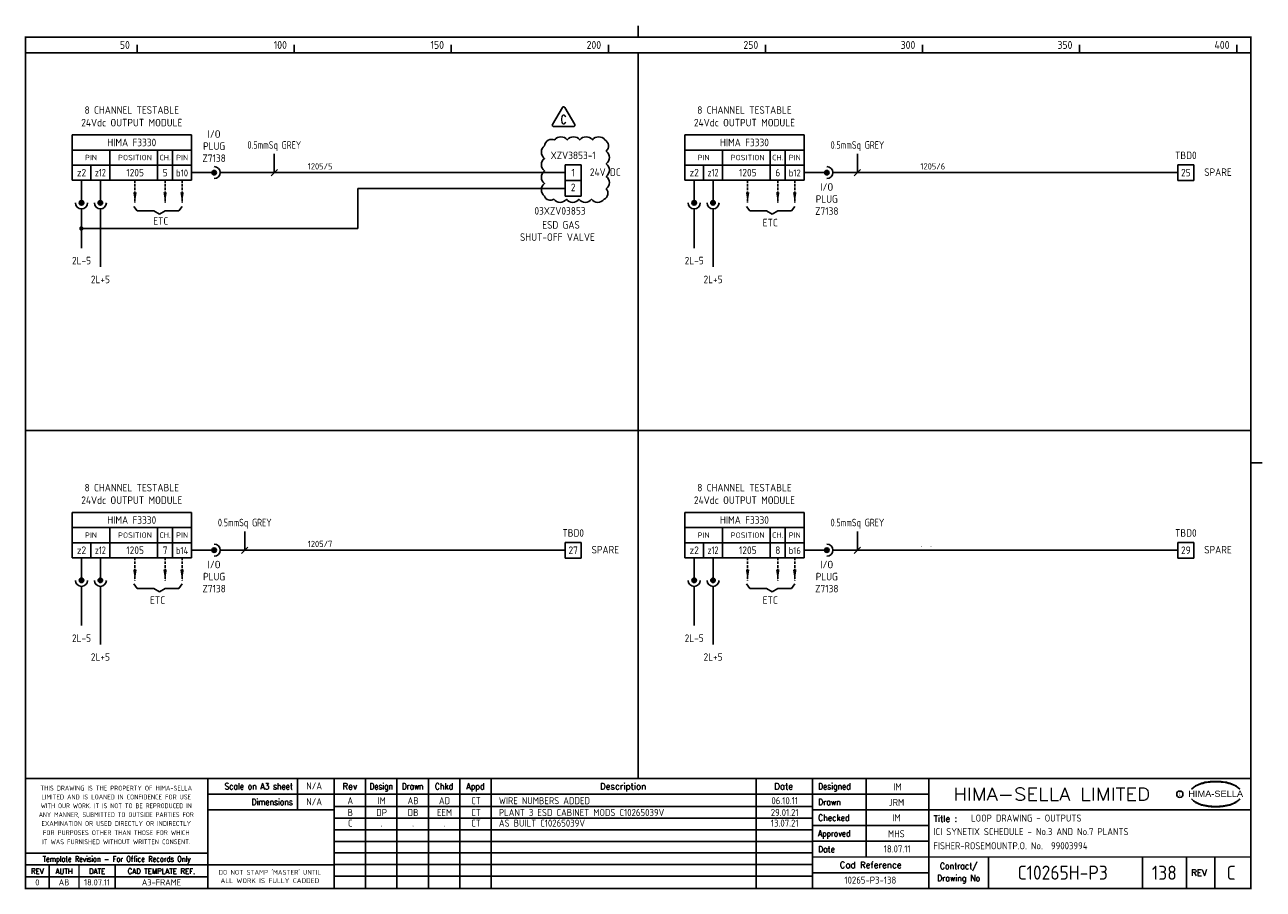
# Model space of a CAD drawing. Extents: x 14 to 408, y 0 to 275.
import ezdxf
from ezdxf.enums import TextEntityAlignment as Align

# ---------------------------------------------------------------- set-up
doc = ezdxf.new("R2010")
doc.units = 0
doc.header["$LTSCALE"] = 0.25
doc.header["$MEASUREMENT"] = 0
doc.linetypes.add('HIDDEN2', pattern=[4.7625, 3.175, -1.5875])
for name, color, linetype in [('00-DRG_FRAME', 12, 'CONTINUOUS'), ('01-DRAW', 7, 'CONTINUOUS'), ('02-TEXT', 2, 'CONTINUOUS'), ('051-TEXT', 2, 'CONTINUOUS'), ('054', 7, 'CONTINUOUS'), ('117', 7, 'CONTINUOUS'), ('117-TEXT', 2, 'CONTINUOUS')]:
    doc.layers.add(name, color=color, linetype=linetype)
doc.styles.add('ARIAL', font='arial.ttf', dxfattribs={"height": 2.5})
doc.styles.add('ISO', font='iso.shx')
doc.styles.add('ROMAND', font='ROMAND')
doc.styles.add('ROMANS', font='romans.shx')

# ---------------------------------------------------------------- blocks, each defined once
blk = doc.blocks.new('A3-REVA')
at = {"layer": '051-TEXT', "style": 'ISO'}
for tag, p in [('DESIGNED', (292.01, 31.7)), ('A', (117.73, 27.28)), ('DES', (127.73, 27.28)), ('DRN', (137.73, 27.28)), ('CHKD', (147.73, 27.28)), ('APPD', (157.73, 27.28)), ('DATE', (256, 27.28)), ('DRAWN', (291.72, 26.77)), ('CHECKED', (291.72, 21.89)), ('APPD', (291.65, 16.79)), ('DATE', (291.92, 11.96))]:
    blk.add_attdef(tag, text='', height=2.25, dxfattribs=at).set_placement(p, align=Align.CENTER)
blk.add_attdef('DESCRIPTION', (165.03, 27.28), '', height=2.25, dxfattribs=at)
blk = doc.blocks.new('A3-REVB')
at = {"layer": '051-TEXT', "style": 'ISO'}
for tag, p in [('A', (124.85, -20.36)), ('DES', (134.85, -20.36)), ('DRN', (144.85, -20.36)), ('CHKD', (154.85, -20.36)), ('APPD', (164.85, -20.36)), ('DATE', (263.12, -20.36))]:
    blk.add_attdef(tag, text='', height=2.25, dxfattribs=at).set_placement(p, align=Align.CENTER)
blk.add_attdef('DESCRIPTION', (172.15, -20.36), '', height=2.25, dxfattribs=at)
blk = doc.blocks.new('A3-TITLE')
at = {"layer": '051-TEXT', "style": 'ISO'}
blk.add_attdef('TITLE_1', (315.46, 21.78), '', height=2.25, dxfattribs=at)
for tag, p in [('DRGNO', (376.96, 3.24)), ('REV.', (398.2, 3.24))]:
    blk.add_attdef(tag, text='', height=4.5, dxfattribs=at).set_placement(p, align=Align.CENTER)
blk = doc.blocks.new('A3-CONTRACT')
at = {"layer": '051-TEXT', "color": 41, "style": 'ISO'}
for tag, height, p in [('SCALE', 2.25, (106.71, 31.82)), ('DIMS', 2.25, (106.71, 26.8)), ('CAD-REF', 2.25, (283.73, 1.84)), ('CONTRACT', 4.5, (344.94, 3.1))]:
    blk.add_attdef(tag, text='', height=height, dxfattribs=at).set_placement(p, align=Align.CENTER)
for tag, p in [('TITLE_2', (303.86, 17.28)), ('TITLE_3', (303.79, 12.78))]:
    blk.add_attdef(tag, p, '', height=2.25, dxfattribs=at)
blk = doc.blocks.new('TRI-B')
at = {"layer": '01-DRAW'}
blk.add_lwpolyline([(-0.26, 2.55), (-2.34, -1.05, 0.57735), (-2.08, -1.5), (2.08, -1.5, 0.57735), (2.34, -1.05), (0.26, 2.55, 0.57735)], format="xyb", close=True, dxfattribs=at)
at = {"layer": '02-TEXT', "color": 2, "style": 'ROMANS', "width": 0.8}
blk.add_text('C', height=1.8, dxfattribs=at).set_placement((0, 0), align=Align.MIDDLE)

msp = doc.modelspace()

# ---------------------------------------------------------------- linework, layer by layer
at = {"layer": '00-DRG_FRAME'}
for p, q in [((50, 266.5), (50, 269)), ((100, 266.5), (100, 269)), ((150, 266.5), (150, 269)), ((200, 266.5), (200, 269)), ((250, 266.5), (250, 269)), ((300, 266.5), (300, 269)), ((350, 266.5), (350, 269)), ((400, 266.5), (400, 269)), ((101.01, 35.5), (101.01, 25.5)), ((122.7, 35.5), (122.7, 0.5)), ((132.7, 0.5), (132.7, 35.5)), ((142.7, 0.5), (142.7, 35.5)), ((152.7, 35.5), (152.7, 0.5)), ((162.7, 35.5), (162.7, 0.5)), ((247, 35.5), (247, 0.5)), ((282, 35.5), (282, 10.5)), ((265, 30.5), (302, 30.5)), ((265, 26.59), (112.7, 26.59)), ((302, 25.5), (265, 25.5)), ((265, 22.89), (112.7, 22.89)), ((265, 20.5), (302, 20.5)), ((265, 19.19), (112.7, 19.19)), ((265, 15.49), (112.7, 15.49)), ((302, 15.5), (265, 15.5)), ((265, 11.79), (112.7, 11.79)), ((265, 8.09), (112.7, 8.09)), ((321, 10.5), (321, 0.5)), ((370, 10.5), (370, 0.5)), ((384, 0.5), (384, 10.5)), ((393, 10.5), (393, 0.5)), ((72.5, 4.25), (14.5, 4.25)), ((265, 4.39), (112.7, 4.39)), ((302, 5.5), (265, 5.5))]:
    msp.add_line(p, q, dxfattribs=at)
at = {"layer": '00-DRG_FRAME', "const_width": 0.5}
for points in [[(209.5, 271.5), (209.5, 275.18)], [(209.5, 271.5), (209.5, 275.18)], [(14.5, 266.5), (404.5, 266.5)], [(209.5, 35.5), (209.5, 266.5)], [(14.5, 146.31), (404.5, 146.31)], [(404.5, 136), (408.18, 136)], [(404.5, 35.5), (14.5, 35.5)], [(72.5, 0.5), (72.5, 35.5)], [(112.7, 0.5), (112.7, 35.5)], [(265, 35.5), (265, 0.5)], [(302, 0.5), (302, 35.5)], [(265, 30.5), (72.5, 30.5)], [(112.7, 25.5), (72.5, 25.5)], [(404.5, 25.5), (302, 25.5)], [(14.5, 11.75), (72.5, 11.75)], [(14.5, 8), (72.5, 8)], [(22, 0.5), (22, 8)], [(31.5, 0.5), (31.5, 8)], [(43, 0.5), (43, 8)], [(112.7, 8), (72.5, 8)], [(265, 10.5), (404.5, 10.5)]]:
    msp.add_lwpolyline(points, dxfattribs=at)
msp.add_lwpolyline([(14.5, 0.5), (404.5, 0.5), (404.5, 271.5), (14.5, 271.5)], close=True, dxfattribs=at)
at = {"layer": '00-DRG_FRAME', "color": 3}
msp.add_circle((381.88, 30.5), 1, dxfattribs=at)
for centre, radius, start, end in [((390.6, 26.83), 7.24, 106.0532, 133.5024), ((390.88, 27.01), 7.3, 130.419, 136.057), ((390.11, 28.1), 5.98, 122.244, 131.6154), ((389.75, 28.78), 5.21, 111.8206, 122.8668), ((391.78, 24.7), 9.76, 107.5931, 113.9452), ((393.1, 18.5), 15.94, 89.2698, 106.3911), ((392.1, 23.52), 10.99, 96.0146, 107.3203), ((393.29, 16.31), 18.28, 92.8917, 97.3734), ((393.24, 18.86), 15.73, 89.7805, 93.1738), ((393.36, 18.86), 15.73, 86.8262, 90.2195), ((393.51, 18.5), 15.94, 73.6089, 90.7302), ((393.31, 16.31), 18.28, 82.6266, 87.1083), ((394.51, 23.52), 10.99, 72.6797, 83.9854), ((394.83, 24.7), 9.76, 66.0548, 72.4069), ((396, 26.83), 7.24, 46.4976, 73.9468), ((396.85, 28.78), 5.21, 57.1332, 68.1794), ((396.49, 28.1), 5.98, 48.3846, 57.756), ((395.73, 27.01), 7.3, 43.943, 49.581), ((390.88, 34.04), 7.3, 223.943, 229.581), ((390.6, 34.23), 7.24, 226.4976, 253.9468), ((390.11, 32.96), 5.98, 228.3846, 237.756), ((389.75, 32.28), 5.21, 237.1332, 248.1794), ((396, 34.23), 7.24, 286.0532, 313.5024), ((396.85, 32.28), 5.21, 291.8206, 302.8668), ((396.49, 32.96), 5.98, 302.244, 311.6154), ((395.73, 34.04), 7.3, 310.419, 316.057), ((391.78, 36.36), 9.76, 246.0548, 252.4069), ((393.1, 42.56), 15.94, 253.6089, 270.7302), ((392.1, 37.54), 10.99, 252.6797, 263.9854), ((393.29, 44.75), 18.28, 262.6266, 267.1083), ((393.24, 42.19), 15.73, 266.8262, 270.2195), ((393.51, 42.56), 15.94, 269.2698, 286.3911), ((393.36, 42.19), 15.73, 269.7805, 273.1738), ((393.31, 44.75), 18.28, 272.8917, 277.3734), ((394.51, 37.54), 10.99, 276.0146, 287.3203), ((394.83, 36.36), 9.76, 287.5931, 293.9452)]:
    msp.add_arc(centre, radius, start, end, dxfattribs=at)
at = {"layer": '01-DRAW'}
for p, q in [((186.3, 223.34), (120.29, 223.34)), ((120.29, 223.34), (120.29, 210.6)), ((32.32, 210.6), (120.29, 210.6))]:
    msp.add_line(p, q, dxfattribs=at)
msp.add_lwpolyline([(179.68, 236.91, 0.5), (179.68, 232.91, 0.5), (179.68, 228.91, 0.5), (179.68, 224.91, 0.5), (179.68, 220.91, 0.5), (182.64, 219.87, 0.5), (186.64, 219.87, 0.5), (190.64, 219.87, 0.5), (194.64, 219.87, 0.5), (198.64, 219.87, 0.5), (199.32, 223.18, 0.5), (199.32, 227.18, 0.5), (199.32, 231.18, 0.5), (199.32, 235.18, 0.5), (198.91, 238.77, 0.5), (194.91, 238.77, 0.5), (190.91, 238.77, 0.5), (186.91, 238.77, 0.5), (182.91, 238.77, 0.5)], format="xyb", close=True, dxfattribs=at)
at = {"layer": '054', "const_width": 0.7}
msp.add_lwpolyline([(31.92, 210.58, 1), (32.62, 210.58, 1)], format="xyb", close=True, dxfattribs=at)
at = {"layer": '117'}
for p, q in [((29.32, 240.36), (29.32, 225.96)), ((67.32, 240.36), (29.32, 240.36)), ((67.32, 240.36), (67.32, 225.96)), ((262.32, 240.36), (224.32, 240.36)), ((224.32, 240.36), (224.32, 225.96)), ((262.32, 240.36), (262.32, 225.96)), ((67.32, 235.56), (29.32, 235.56)), ((41.32, 235.56), (41.32, 225.96)), ((56.52, 235.56), (56.52, 225.96)), ((61.32, 235.56), (61.32, 225.96)), ((262.32, 235.56), (224.32, 235.56)), ((236.32, 235.56), (236.32, 225.96)), ((251.52, 235.56), (251.52, 225.96)), ((256.32, 235.56), (256.32, 225.96)), ((67.32, 230.76), (29.32, 230.76)), ((35.32, 230.76), (35.32, 225.96)), ((186.3, 230.86), (186.3, 225.86)), ((191.3, 230.86), (186.3, 230.86)), ((191.3, 225.86), (191.3, 230.86)), ((262.32, 230.76), (224.32, 230.76)), ((230.32, 230.76), (230.32, 225.96)), ((386.3, 230.86), (381.3, 230.86)), ((381.3, 230.86), (381.3, 225.86)), ((386.3, 225.86), (386.3, 230.86)), ((67.32, 225.96), (29.32, 225.96)), ((32.32, 225.96), (32.32, 218.76)), ((38.32, 225.96), (38.32, 218.76)), ((67.32, 228.36), (74.52, 228.36)), ((76.44, 228.36), (186.3, 228.36)), ((191.3, 225.86), (186.3, 225.86)), ((191.3, 225.84), (186.3, 225.84)), ((186.3, 225.84), (186.3, 220.84)), ((191.3, 220.84), (191.3, 225.84)), ((262.32, 225.96), (224.32, 225.96)), ((227.32, 225.96), (227.32, 218.76)), ((233.32, 225.96), (233.32, 218.76)), ((262.32, 228.36), (269.52, 228.36)), ((271.44, 228.36), (381.3, 228.36)), ((386.3, 225.86), (381.3, 225.86)), ((191.3, 220.84), (186.3, 220.84)), ((32.32, 216.84), (32.32, 204.36)), ((38.32, 216.84), (38.32, 198.36)), ((48.92, 217.62), (50, 216.18)), ((64.32, 217.62), (63.24, 216.18)), ((227.32, 216.84), (227.32, 204.36)), ((233.32, 216.84), (233.32, 198.36)), ((243.92, 217.62), (245, 216.18)), ((259.32, 217.62), (258.24, 216.18)), ((50, 216.18), (55.32, 216.18)), ((55.32, 216.18), (57.12, 215.1)), ((58.92, 216.18), (57.12, 215.1)), ((63.24, 216.18), (58.92, 216.18)), ((245, 216.18), (250.32, 216.18)), ((250.32, 216.18), (252.12, 215.1)), ((253.92, 216.18), (252.12, 215.1)), ((258.24, 216.18), (253.92, 216.18)), ((67.32, 120.17), (29.32, 120.17)), ((29.32, 120.17), (29.32, 105.77)), ((67.32, 120.17), (67.32, 105.77)), ((262.32, 120.17), (224.32, 120.17)), ((224.32, 120.17), (224.32, 105.77)), ((262.32, 120.17), (262.32, 105.77)), ((67.32, 115.37), (29.32, 115.37)), ((41.32, 115.37), (41.32, 105.77)), ((56.52, 115.37), (56.52, 105.77)), ((61.32, 115.37), (61.32, 105.77)), ((262.32, 115.37), (224.32, 115.37)), ((236.32, 115.37), (236.32, 105.77)), ((251.52, 115.37), (251.52, 105.77)), ((256.32, 115.37), (256.32, 105.77)), ((67.32, 110.57), (29.32, 110.57)), ((35.32, 110.57), (35.32, 105.77)), ((186.3, 110.67), (186.3, 105.67)), ((191.3, 110.67), (186.3, 110.67)), ((191.3, 105.67), (191.3, 110.67)), ((262.32, 110.57), (224.32, 110.57)), ((230.32, 110.57), (230.32, 105.77)), ((386.3, 110.67), (381.3, 110.67)), ((381.3, 110.67), (381.3, 105.67)), ((386.3, 105.67), (386.3, 110.67)), ((67.32, 108.17), (74.52, 108.17)), ((76.44, 108.17), (186.3, 108.17)), ((262.32, 108.17), (269.52, 108.17)), ((271.44, 108.17), (381.3, 108.17)), ((67.32, 105.77), (29.32, 105.77)), ((32.32, 105.77), (32.32, 98.57)), ((38.32, 105.77), (38.32, 98.57)), ((191.3, 105.67), (186.3, 105.67)), ((262.32, 105.77), (224.32, 105.77)), ((227.32, 105.77), (227.32, 98.57)), ((233.32, 105.77), (233.32, 98.57)), ((386.3, 105.67), (381.3, 105.67)), ((32.32, 96.65), (32.32, 84.17)), ((38.32, 96.65), (38.32, 78.17)), ((48.92, 97.43), (50, 95.99)), ((50, 95.99), (55.32, 95.99)), ((55.32, 95.99), (57.12, 94.91)), ((58.92, 95.99), (57.12, 94.91)), ((63.24, 95.99), (58.92, 95.99)), ((64.32, 97.43), (63.24, 95.99)), ((227.32, 96.65), (227.32, 84.17)), ((233.32, 96.65), (233.32, 78.17)), ((243.92, 97.43), (245, 95.99)), ((245, 95.99), (250.32, 95.99)), ((250.32, 95.99), (252.12, 94.91)), ((253.92, 95.99), (252.12, 94.91)), ((258.24, 95.99), (253.92, 95.99)), ((259.32, 97.43), (258.24, 95.99))]:
    msp.add_line(p, q, dxfattribs=at)
at = {"layer": '117', "color": 3}
for p, q in [((93.68, 228.36), (93.68, 234.36)), ((279.27, 228.36), (279.27, 234.36)), ((92.68, 227.36), (94.68, 229.36)), ((278.27, 227.36), (280.27, 229.36)), ((84.27, 108.17), (84.27, 114.17)), ((279.27, 108.17), (279.27, 114.17)), ((83.27, 107.17), (85.27, 109.17)), ((278.27, 107.17), (280.27, 109.17))]:
    msp.add_line(p, q, dxfattribs=at)
at = {"layer": '117', "linetype": 'HIDDEN2'}
for p, q in [((49.32, 225.96), (49.32, 218.76)), ((58.92, 225.96), (58.92, 218.76)), ((64.32, 225.96), (64.32, 218.76)), ((244.32, 225.96), (244.32, 218.76)), ((253.92, 225.96), (253.92, 218.76)), ((259.32, 225.96), (259.32, 218.76)), ((49.32, 105.77), (49.32, 98.57)), ((58.92, 105.77), (58.92, 98.57)), ((64.32, 105.77), (64.32, 98.57)), ((244.32, 105.77), (244.32, 98.57)), ((253.92, 105.77), (253.92, 98.57)), ((259.32, 105.77), (259.32, 98.57))]:
    msp.add_line(p, q, dxfattribs=at)
at = {"layer": '117'}
for centre, radius in [((74.52, 228.36), 0.72), ((74.52, 228.36), 0.624), ((74.52, 228.36), 0.528), ((74.52, 228.36), 0.432), ((74.52, 228.36), 0.336), ((269.52, 228.36), 0.72), ((269.52, 228.36), 0.624), ((269.52, 228.36), 0.528), ((269.52, 228.36), 0.432), ((269.52, 228.36), 0.336), ((74.52, 228.36), 0.24), ((74.52, 228.36), 0.144), ((74.52, 228.36), 0.048), ((269.52, 228.36), 0.24), ((269.52, 228.36), 0.144), ((269.52, 228.36), 0.048), ((32.32, 218.76), 0.72), ((32.32, 218.76), 0.624), ((32.32, 218.76), 0.528), ((32.32, 218.76), 0.432), ((32.32, 218.76), 0.336), ((32.32, 218.76), 0.24), ((32.32, 218.76), 0.144), ((32.32, 218.76), 0.048), ((38.32, 218.76), 0.72), ((38.32, 218.76), 0.624), ((38.32, 218.76), 0.528), ((38.32, 218.76), 0.432), ((38.32, 218.76), 0.336), ((38.32, 218.76), 0.24), ((38.32, 218.76), 0.144), ((38.32, 218.76), 0.048), ((227.32, 218.76), 0.72), ((227.32, 218.76), 0.624), ((227.32, 218.76), 0.528), ((227.32, 218.76), 0.432), ((227.32, 218.76), 0.336), ((227.32, 218.76), 0.24), ((227.32, 218.76), 0.144), ((227.32, 218.76), 0.048), ((233.32, 218.76), 0.72), ((233.32, 218.76), 0.624), ((233.32, 218.76), 0.528), ((233.32, 218.76), 0.432), ((233.32, 218.76), 0.336), ((233.32, 218.76), 0.24), ((233.32, 218.76), 0.144), ((233.32, 218.76), 0.048), ((74.52, 108.17), 0.72), ((74.52, 108.17), 0.624), ((74.52, 108.17), 0.528), ((74.52, 108.17), 0.432), ((74.52, 108.17), 0.336), ((74.52, 108.17), 0.24), ((74.52, 108.17), 0.144), ((74.52, 108.17), 0.048), ((269.52, 108.17), 0.72), ((269.52, 108.17), 0.624), ((269.52, 108.17), 0.528), ((269.52, 108.17), 0.432), ((269.52, 108.17), 0.336), ((269.52, 108.17), 0.24), ((269.52, 108.17), 0.144), ((269.52, 108.17), 0.048), ((32.32, 98.57), 0.72), ((32.32, 98.57), 0.624), ((32.32, 98.57), 0.528), ((32.32, 98.57), 0.432), ((32.32, 98.57), 0.336), ((32.32, 98.57), 0.24), ((32.32, 98.57), 0.144), ((32.32, 98.57), 0.048), ((38.32, 98.57), 0.72), ((38.32, 98.57), 0.624), ((38.32, 98.57), 0.528), ((38.32, 98.57), 0.432), ((38.32, 98.57), 0.336), ((38.32, 98.57), 0.24), ((38.32, 98.57), 0.144), ((38.32, 98.57), 0.048), ((227.32, 98.57), 0.72), ((227.32, 98.57), 0.624), ((227.32, 98.57), 0.528), ((227.32, 98.57), 0.432), ((227.32, 98.57), 0.336), ((227.32, 98.57), 0.24), ((227.32, 98.57), 0.144), ((227.32, 98.57), 0.048), ((233.32, 98.57), 0.72), ((233.32, 98.57), 0.624), ((233.32, 98.57), 0.528), ((233.32, 98.57), 0.432), ((233.32, 98.57), 0.336), ((233.32, 98.57), 0.24), ((233.32, 98.57), 0.144), ((233.32, 98.57), 0.048)]:
    msp.add_circle(centre, radius, dxfattribs=at)
for centre, start, end in [((74.52, 228.36), 270, 90), ((269.52, 228.36), 270, 90), ((32.32, 218.76), 180, 0), ((38.32, 218.76), 180, 0), ((227.32, 218.76), 180, 0), ((233.32, 218.76), 180, 0), ((74.52, 108.17), 270, 90), ((269.52, 108.17), 270, 90), ((32.32, 98.57), 180, 0), ((38.32, 98.57), 180, 0), ((227.32, 98.57), 180, 0), ((233.32, 98.57), 180, 0)]:
    msp.add_arc(centre, 1.92, start, end, dxfattribs=at)
for points in [[(49.88, 222.12), (48.76, 222.12), (49.32, 218.76)], [(59.48, 222.12), (58.36, 222.12), (58.92, 218.76)], [(64.88, 222.12), (63.76, 222.12), (64.32, 218.76)], [(244.88, 222.12), (243.76, 222.12), (244.32, 218.76)], [(254.48, 222.12), (253.36, 222.12), (253.92, 218.76)], [(259.88, 222.12), (258.76, 222.12), (259.32, 218.76)], [(49.88, 101.93), (48.76, 101.93), (49.32, 98.57)], [(59.48, 101.93), (58.36, 101.93), (58.92, 98.57)], [(64.88, 101.93), (63.76, 101.93), (64.32, 98.57)], [(244.88, 101.93), (243.76, 101.93), (244.32, 98.57)], [(254.48, 101.93), (253.36, 101.93), (253.92, 98.57)], [(259.88, 101.93), (258.76, 101.93), (259.32, 98.57)]]:
    msp.add_solid(points, dxfattribs=at)

# ---------------------------------------------------------------- block references
at = {"layer": '00-DRG_FRAME'}
for name, p, values in [('A3-CONTRACT', (-0.35, 0.19), {'TITLE_2': 'ICI SYNETIX SCHEDULE - No.3 AND No.7 PLANTS', 'TITLE_3': 'FISHER-ROSEMOUNTP.O. No.  99003994', 'CAD-REF': '10265-P3-138', 'CONTRACT': 'C10265H-P3', 'SCALE': 'N/A', 'DIMS': 'N/A'}), ('A3-REVB', (-7, 47.68), {'A': 'A', 'DES': 'IM', 'DRN': 'AB', 'CHKD': 'AD', 'APPD': 'CT', 'DESCRIPTION': 'WIRE NUMBERS ADDED', 'DATE': '06.10.11'}), ('A3-REVB', (-7, 43.91), {'A': 'B', 'DES': 'DP', 'DRN': 'DB', 'CHKD': 'EEM', 'APPD': 'CT', 'DESCRIPTION': 'PLANT 3 ESD CABINET MODS C10265039V', 'DATE': '29.01.21'}), ('A3-TITLE', (0, 0), {'TITLE_1': 'LOOP DRAWING - OUTPUTS', 'DRGNO': '138', 'REV.': 'C'}), ('A3-REVB', (-7, 40.54), {'A': 'C', 'DES': '.', 'DRN': '.', 'CHKD': '.', 'APPD': 'CT', 'DESCRIPTION': 'AS BUILT C10265039V ', 'DATE': '13.07.21'})]:
    msp.add_blockref(name, p, dxfattribs=at).add_auto_attribs(values)
ref = msp.add_blockref('A3-REVA', (0, 0), dxfattribs=at)
ref.add_attrib('DESIGNED', 'IM', dxfattribs={"layer": '051-TEXT', "height": 2.25, "style": 'ISO'}).set_placement((292.01, 31.7), align=Align.CENTER)
ref.add_attrib('DRAWN', 'JRM', dxfattribs={"layer": '051-TEXT', "height": 2.25, "style": 'ISO'}).set_placement((291.72, 26.77), align=Align.CENTER)
ref.add_attrib('CHECKED', 'IM', dxfattribs={"layer": '051-TEXT', "height": 2.25, "style": 'ISO'}).set_placement((291.72, 21.89), align=Align.CENTER)
ref.add_attrib('APPD', 'MHS', dxfattribs={"layer": '051-TEXT', "height": 2.25, "style": 'ISO'}).set_placement((291.65, 16.79), align=Align.CENTER)
ref.add_attrib('DATE', '18.07.11', dxfattribs={"layer": '051-TEXT', "height": 2.25, "style": 'ISO'}).set_placement((291.92, 11.96), align=Align.CENTER)
at = {"layer": '01-DRAW', "xscale": 1.511672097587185, "yscale": 1.511672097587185, "zscale": 1.511672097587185}
msp.add_blockref('TRI-B', (185.75, 245.27), dxfattribs=at)

# ---------------------------------------------------------------- texts
at = {"layer": '00-DRG_FRAME', "style": 'ISO'}
for s, p in [('50', (47.69, 267.75)), ('100', (97.69, 267.75)), ('150', (147.69, 267.75)), ('200', (197.69, 267.75)), ('250', (247.69, 267.75)), ('300', (297.69, 267.75)), ('350', (347.69, 267.75)), ('400', (397.69, 267.75))]:
    msp.add_text(s, height=2.5, dxfattribs=at).set_placement(p, align=Align.RIGHT)
at = {"layer": '00-DRG_FRAME', "color": 3, "style": 'ISO'}
for s, width, p in [('THIS DRAWING IS THE PROPERTY OF HIMA-SELLA', 0.9, (43.36, 32.44)), ("DO NOT STAMP 'MASTER' UNTIL", 0.95, (92.25, 5.79))]:
    msp.add_text(s, height=1.53, dxfattribs=dict(at, width=width)).set_placement(p, align=Align.MIDDLE)
at = {"layer": '00-DRG_FRAME', "color": 4, "style": 'ROMAND', "width": 0.87}
for s, p in [('Scale on A3 sheet', (99.54, 32)), ('Dimensions', (99.54, 27.01))]:
    msp.add_text(s, height=2, dxfattribs=at).set_placement(p, align=Align.RIGHT)
at = {"layer": '00-DRG_FRAME', "color": 4, "style": 'ROMAND'}
for s, p in [('Rev', (117.7, 32)), ('Description', (204.69, 32)), ('Date', (255.79, 32))]:
    msp.add_text(s, height=2, dxfattribs=at).set_placement(p, align=Align.CENTER)
for s, width, p in [('Design', 0.85, (127.7, 32)), ('Drawn', 0.85, (137.7, 32)), ('Chkd', 0.9, (147.7, 32)), ('Appd', 0.9, (157.7, 32))]:
    msp.add_text(s, height=2, dxfattribs=dict(at, width=width)).set_placement(p, align=Align.CENTER)
for s, width, p in [('Designed', 0.87, (266.75, 32)), ('Drawn', 0.9, (266.75, 27)), ('Checked', 0.9, (266.75, 22)), ('Approved', 0.85, (266.75, 17)), ('Date', 0.9, (266.75, 12))]:
    msp.add_text(s, height=2, dxfattribs=dict(at, width=width)).set_placement(p)
at = {"layer": '00-DRG_FRAME', "style": 'ROMAND', "width": 1.15}
msp.add_text('HIMA-SELLA LIMITED', height=4, dxfattribs=at).set_placement((341.1, 30.5), align=Align.MIDDLE)
at = {"layer": '00-DRG_FRAME', "style": 'ARIAL', "width": 1.05}
msp.add_text('HIMA-SELLA', height=2, dxfattribs=at).set_placement((393.3, 29.63), align=Align.CENTER)
at = {"layer": '00-DRG_FRAME', "color": 3, "style": 'ISO'}
for s, width, p in [('LIMITED AND IS LOANED IN CONFIDENCE FOR USE', 0.9, (43.36, 29.62)), ('WITH OUR WORK. IT IS NOT TO BE REPRODUCED IN', 0.87, (43.36, 26.81)), ('ANY MANNER, SUBMITTED TO OUTSIDE PARTIES FOR', 0.87, (43.36, 23.99)), ('EXAMINATION OR USED DIRECTLY OR INDIRECTLY', 0.9, (43.36, 21.18)), ('IT WAS FURNISHED WITHOUT WRITTEN CONSENT.', 0.9, (43.36, 15.35)), ('FOR PURPOSES OTHER THAN THOSE FOR WHICH', 0.9, (43.36, 18.27))]:
    msp.add_text(s, height=1.53, dxfattribs=dict(at, width=width)).set_placement(p, align=Align.MIDDLE_CENTER)
at = {"layer": '00-DRG_FRAME', "color": 3, "style": 'ISO', "width": 0.9}
msp.add_text('C', height=1, dxfattribs=at).set_placement((381.84, 30), align=Align.CENTER)
at = {"layer": '00-DRG_FRAME', "color": 4, "style": 'ROMAND'}
msp.add_text('Title :', height=2, dxfattribs=at).set_placement((303.5, 21.75))
for s, height, width, p in [('Template Revision - For Office Records Only', 1.8, 0.85, (43.5, 9.62)), ('Contract/', 2, 0.9, (311.5, 7.5)), ('REV', 1.8, 0.9, (18.25, 6)), ('AUTH', 1.8, 0.9, (26.75, 6)), ('DATE', 1.8, 0.9, (37.25, 6)), ('CAD TEMPLATE REF.', 1.8, 0.9, (57.75, 6)), ('Drawing No', 2, 0.9, (311.5, 3.5))]:
    msp.add_text(s, height=height, dxfattribs=dict(at, width=width)).set_placement(p, align=Align.MIDDLE)
for s, p in [('Cad Reference', (283.5, 8)), ('REV', (388, 5.5))]:
    msp.add_text(s, height=2, dxfattribs=at).set_placement(p, align=Align.MIDDLE)
at = {"layer": '00-DRG_FRAME', "color": 41, "style": 'ISO'}
for s, p in [('0', (18.25, 1.45)), ('AB', (26.75, 1.45)), ('18.07.11', (37.25, 1.45)), ('A3-FRAME', (57.75, 1.45))]:
    msp.add_text(s, height=2, dxfattribs=at).set_placement(p, align=Align.CENTER)
at = {"layer": '00-DRG_FRAME', "color": 3, "style": 'ISO'}
msp.add_text('ALL WORK IS FULLY CADDED', height=1.53, dxfattribs=at).set_placement((92.25, 2.98), align=Align.MIDDLE_CENTER)
at = {"layer": '117-TEXT', "style": 'ISO'}
for s, height, p in [('8 CHANNEL TESTABLE', 2.4, (48.32, 247.08)), ('8 CHANNEL TESTABLE', 2.4, (243.32, 247.08)), ('24Vdc OUTPUT MODULE', 2.4, (48.32, 243.08)), ('24Vdc OUTPUT MODULE', 2.4, (243.32, 243.08)), ('I/O', 2.4, (74.52, 239.43)), ('HIMA F3330', 2.4, (48.32, 236.76)), ('PLUG', 2.4, (74.52, 235.59)), ('HIMA F3330', 2.4, (243.32, 236.76)), ('PIN', 1.728, (35.32, 232.3)), ('POSITION', 1.728, (49.32, 232.3)), ('CH.', 1.728, (58.92, 232.3)), ('PIN', 1.73, (64.32, 232.3)), ('Z7138', 2.4, (74.52, 231.75)), ('PIN', 1.728, (230.32, 232.3)), ('POSITION', 1.728, (244.32, 232.3)), ('CH.', 1.728, (253.92, 232.3)), ('PIN', 1.73, (259.32, 232.3)), ('z2', 2.4, (32.32, 227.16)), ('1205', 2.4, (49.37, 227.16)), ('5', 2.4, (58.92, 227.16)), ('b10', 2.2, (64.32, 227.16)), ('z2', 2.4, (227.32, 227.16)), ('1205', 2.4, (244.37, 227.16)), ('6', 2.4, (253.92, 227.16)), ('b12', 2.2, (259.32, 227.16)), ('I/O', 2.4, (269.52, 222.6)), ('PLUG', 2.4, (269.52, 218.76)), ('Z7138', 2.4, (269.52, 214.92)), ('ETC', 2.4, (57.53, 211.77)), ('ETC', 2.4, (251.52, 211.26)), ('8 CHANNEL TESTABLE', 2.4, (48.32, 126.89)), ('8 CHANNEL TESTABLE', 2.4, (243.32, 126.89)), ('24Vdc OUTPUT MODULE', 2.4, (48.32, 122.89)), ('24Vdc OUTPUT MODULE', 2.4, (243.32, 122.89)), ('HIMA F3330', 2.4, (48.32, 116.57)), ('HIMA F3330', 2.4, (243.32, 116.57)), ('PIN', 1.728, (35.32, 112.1)), ('POSITION', 1.728, (49.32, 112.1)), ('CH.', 1.728, (58.92, 112.1)), ('PIN', 1.73, (64.32, 112.11)), ('PIN', 1.728, (230.32, 112.1)), ('POSITION', 1.728, (244.32, 112.1)), ('CH.', 1.728, (253.92, 112.1)), ('PIN', 1.73, (259.32, 112.11)), ('z2', 2.4, (32.32, 106.97)), ('1205', 2.4, (49.37, 106.97)), ('7', 2.4, (58.92, 106.97)), ('b14', 2.2, (64.32, 106.97)), ('z2', 2.4, (227.32, 106.97)), ('1205', 2.4, (244.37, 106.97)), ('8', 2.4, (253.92, 106.97)), ('b16', 2.2, (259.32, 106.97)), ('I/O', 2.4, (74.52, 102.41)), ('I/O', 2.4, (269.52, 102.41)), ('PLUG', 2.4, (74.52, 98.57)), ('PLUG', 2.4, (269.52, 98.57)), ('Z7138', 2.4, (74.52, 94.73)), ('Z7138', 2.4, (269.52, 94.73)), ('ETC', 2.4, (56.52, 91.07)), ('ETC', 2.4, (251.52, 91.07))]:
    msp.add_text(s, height=height, dxfattribs=at).set_placement(p, align=Align.CENTER)
for s, width, p in [('0.5mmSq GREY', 0.85, (93.68, 235.97)), ('0.5mmSq GREY', 0.85, (279.27, 235.97)), ('z12', 0.8, (38.32, 227.16)), ('z12', 0.8, (233.32, 227.16)), ('0.5mmSq GREY', 0.85, (84.27, 115.78)), ('0.5mmSq GREY', 0.85, (279.27, 115.78)), ('z12', 0.8, (38.32, 106.97)), ('z12', 0.8, (233.32, 106.97))]:
    msp.add_text(s, height=2.4, dxfattribs=dict(at, width=width)).set_placement(p, align=Align.CENTER)
for s, p in [('XZV3853-1', (188.8, 233.86)), ('TBD0', (383.8, 233.86)), ('1', (188.8, 228.36)), ('24V DC', (199.02, 228.52)), ('25', (383.8, 228.36)), ('SPARE', (394.02, 228.52)), ('2', (188.8, 223.66)), ('03XZV03853', (184.61, 216.2)), ('ESD GAS', (184.92, 211.73)), ('SHUT-OFF VALVE', (183.79, 207.83)), ('2L-5', (32.32, 200.36)), ('2L-5', (227.32, 200.36)), ('2L+5', (38.32, 194.36)), ('2L+5', (233.32, 194.36)), ('TBD0', (188.8, 113.67)), ('TBD0', (383.8, 113.67)), ('27', (188.8, 108.17)), ('SPARE', (199.02, 108.33)), ('29', (383.8, 108.17)), ('SPARE', (394.02, 108.33)), ('2L-5', (32.32, 80.17)), ('2L-5', (227.32, 80.17)), ('2L+5', (38.32, 74.17)), ('2L+5', (233.32, 74.17))]:
    msp.add_text(s, height=2.4, dxfattribs=at).set_placement(p, align=Align.MIDDLE)
at = {"layer": '117-TEXT', "color": 3, "style": 'ISO'}
for s, p in [('1205/5', (104.32, 230.36)), ('1205/6', (299.32, 230.36)), ('1205/7', (104.32, 110.17)), ('.  .', (299.32, 110.17))]:
    msp.add_text(s, height=2, dxfattribs=at).set_placement(p, align=Align.MIDDLE_LEFT)

doc.saveas('drawing.dxf')
